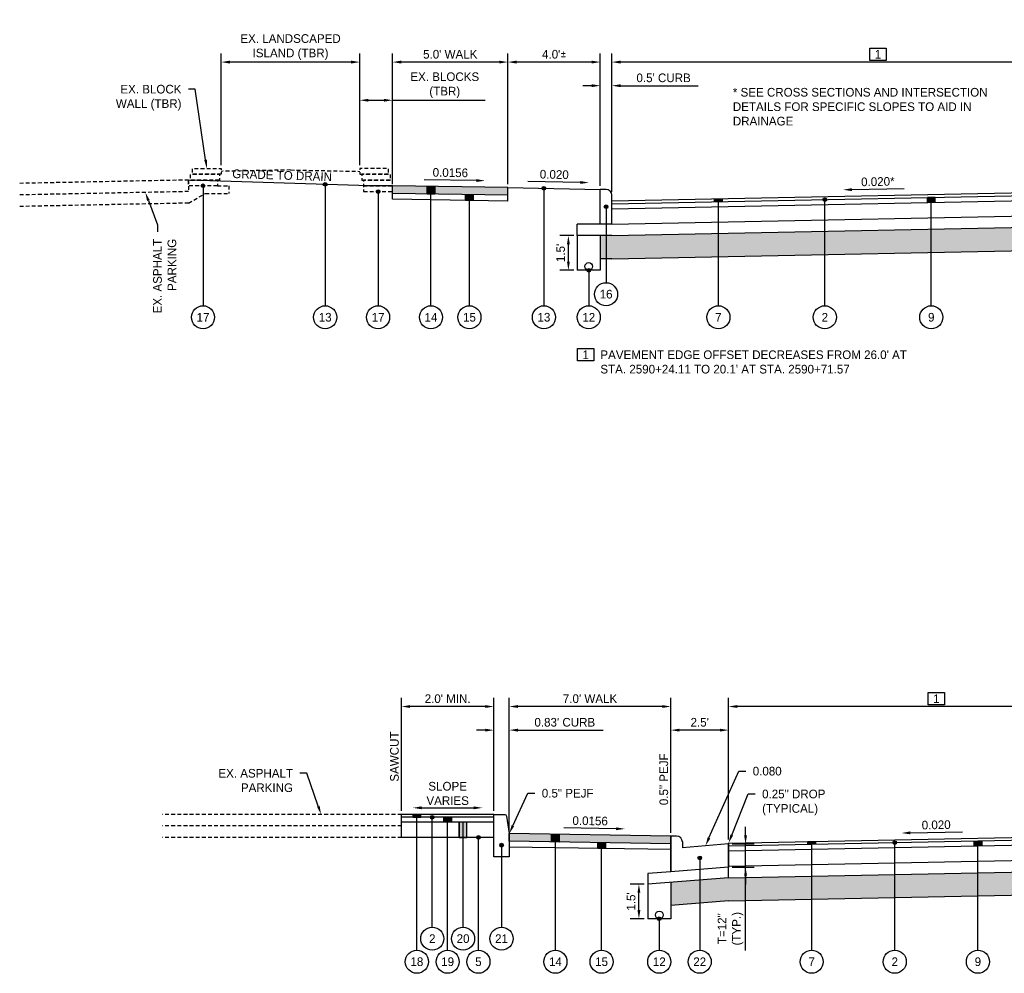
# Model space of a CAD drawing. Header units: feet. Extents: x 904 to 1979, y -2403 to -1843.
# Tile 28 of 34: x 1834 to 1876, y -1950 to -1908. Entities that reach past the tile are written whole.
import ezdxf
from ezdxf import colors
from ezdxf.entities.mleader import LeaderData, LeaderLine
from ezdxf.math import Vec2, Vec3

# ---------------------------------------------------------------- set-up
doc = ezdxf.new("R2010")
doc.units = ezdxf.units.FT
doc.header["$MEASUREMENT"] = 0
doc.linetypes.add('OhDOT_USTN3', pattern=[0.22, 0.165, -0.055])
for name, color, linetype in [('PV_X_EOP', 27, 'OhDOT_USTN3'), ('RD_P_Text', 1, 'Continuous'), ('SC_Shading1', 247, 'Continuous'), ('SC_Shading2', 255, 'Continuous')]:
    doc.layers.add(name, color=color, linetype=linetype)
doc.styles.add('Slanted-Normal', font='font31.shx', dxfattribs={"height": 0.1})
doc.styles.get("Standard").update_dxf_attribs({"font": 'font31.shx'})
doc.dimstyles.new('COEC', dxfattribs={"dimscale": 13.9, "dimtxt": 0.18, "dimasz": 0.18, "dimexe": 0.18, "dimexo": 0.0625, "dimgap": 0.09, "dimtad": 1, "dimzin": 0, "dimdsep": 46, "dimtxsty": 'Standard', "dimcen": 0.09, "dimclrd": 256, "dimclre": 256, "dimclrt": 256, "dimaunit": 1, "dimadec": 4, "dimazin": 0, "dimtfac": 1, "dimtofl": 0, "dimtmove": 0, "dimatfit": 3, "dimfxl": 1, "dimtolj": 1, "dimtzin": 0, "dimlwd": -1, "dimlwe": -1, "dimarcsym": 0})

# ---------------------------------------------------------------- blocks, each defined once
blk = doc.blocks.new('*D1114')
at = {"layer": 'Defpoints', "color": 0, "transparency": 16777216}
for p in [(1882.37, -1909.615), (1859.315, -1910.061), (1859.315, -1915.827)]:
    blk.add_point(p, dxfattribs=at)
at = {"layer": 'RD_P_Text', "transparency": 16777216}
for p, q in [((1859.315, -1915.677), (1859.315, -1909.686)), ((1881.995, -1910.061), (1859.69, -1910.061)), ((1882.37, -1909.765), (1882.37, -1910.436))]:
    blk.add_line(p, q, dxfattribs=at)
for points in [[(1859.69, -1909.999), (1859.69, -1910.124), (1859.315, -1910.061)], [(1881.995, -1909.999), (1881.995, -1910.124), (1882.37, -1910.061)]]:
    blk.add_solid(points, dxfattribs=at)
at = {"layer": 'RD_P_Text', "transparency": 16777216, "insert": (1870.842, -1909.724), "char_height": 0.375, "attachment_point": 5}
blk.add_mtext('\\A1;1', dxfattribs=at)
blk = doc.blocks.new('*D1116')
at = {"layer": 'Defpoints', "color": 0, "transparency": 16777216}
for p in [(1858.815, -1911.084), (1858.815, -1915.577), (1859.315, -1915.827)]:
    blk.add_point(p, dxfattribs=at)
at = {"layer": 'RD_P_Text', "transparency": 16777216}
for p, q in [((1858.815, -1915.427), (1858.815, -1910.709)), ((1859.315, -1915.677), (1859.315, -1910.709)), ((1858.44, -1911.084), (1858.065, -1911.084)), ((1859.69, -1911.084), (1863.049, -1911.084))]:
    blk.add_line(p, q, dxfattribs=at)
for points in [[(1858.44, -1911.021), (1858.44, -1911.146), (1858.815, -1911.084)], [(1859.69, -1911.021), (1859.69, -1911.146), (1859.315, -1911.084)]]:
    blk.add_solid(points, dxfattribs=at)
at = {"layer": 'RD_P_Text', "transparency": 16777216, "insert": (1861.557, -1910.746), "char_height": 0.375, "attachment_point": 5}
blk.add_mtext("\\A1;0.5' CURB", dxfattribs=at)
blk = doc.blocks.new('*D1121')
at = {"layer": 'Defpoints', "color": 0, "transparency": 16777216}
for p in [(1854.815, -1910.061), (1854.815, -1915.497), (1858.815, -1915.577)]:
    blk.add_point(p, dxfattribs=at)
at = {"layer": 'RD_P_Text', "transparency": 16777216}
for p, q in [((1854.815, -1915.347), (1854.815, -1909.686)), ((1858.815, -1915.427), (1858.815, -1909.686)), ((1858.44, -1910.061), (1855.19, -1910.061))]:
    blk.add_line(p, q, dxfattribs=at)
for points in [[(1855.19, -1909.999), (1855.19, -1910.124), (1854.815, -1910.061)], [(1858.44, -1909.999), (1858.44, -1910.124), (1858.815, -1910.061)]]:
    blk.add_solid(points, dxfattribs=at)
at = {"layer": 'RD_P_Text', "transparency": 16777216, "insert": (1856.815, -1909.724), "char_height": 0.375, "attachment_point": 5}
blk.add_mtext("\\A1;4.0'{\\fISOCPEUR|b0|i0|c0|p34;%%P}", dxfattribs=at)
blk = doc.blocks.new('*D1122')
at = {"layer": 'Defpoints', "color": 0, "transparency": 16777216}
for p in [(1849.815, -1910.061), (1849.815, -1915.419), (1854.815, -1915.497)]:
    blk.add_point(p, dxfattribs=at)
at = {"layer": 'RD_P_Text', "transparency": 16777216}
for p, q in [((1849.815, -1915.269), (1849.815, -1909.686)), ((1854.815, -1915.347), (1854.815, -1909.686)), ((1854.44, -1910.061), (1850.19, -1910.061))]:
    blk.add_line(p, q, dxfattribs=at)
for points in [[(1850.19, -1909.999), (1850.19, -1910.124), (1849.815, -1910.061)], [(1854.44, -1909.999), (1854.44, -1910.124), (1854.815, -1910.061)]]:
    blk.add_solid(points, dxfattribs=at)
at = {"layer": 'RD_P_Text', "transparency": 16777216, "insert": (1852.315, -1909.724), "char_height": 0.375, "attachment_point": 5}
blk.add_mtext("\\A1;5.0' WALK", dxfattribs=at)
blk = doc.blocks.new('*D1123')
at = {"layer": 'Defpoints', "color": 0, "transparency": 16777216}
for p in [(1848.398, -1911.714), (1848.398, -1914.669), (1849.815, -1915.169)]:
    blk.add_point(p, dxfattribs=at)
at = {"layer": 'RD_P_Text', "transparency": 16777216}
for p, q in [((1848.398, -1914.519), (1848.398, -1911.339)), ((1849.815, -1915.019), (1849.815, -1911.339)), ((1848.773, -1911.714), (1849.44, -1911.714)), ((1849.815, -1911.714), (1853.832, -1911.714))]:
    blk.add_line(p, q, dxfattribs=at)
for points in [[(1848.773, -1911.652), (1848.773, -1911.777), (1848.398, -1911.714)], [(1849.44, -1911.652), (1849.44, -1911.777), (1849.815, -1911.714)]]:
    blk.add_solid(points, dxfattribs=at)
at = {"layer": 'RD_P_Text', "transparency": 16777216, "insert": (1852.078, -1911.064), "char_height": 0.375, "attachment_point": 5}
blk.add_mtext('\\A1;EX. BLOCKS\\P(TBR)', dxfattribs=at)
blk = doc.blocks.new('*D1124')
at = {"layer": 'Defpoints', "color": 0, "transparency": 16777216}
for p in [(1842.398, -1910.061), (1842.398, -1914.669), (1848.398, -1914.669)]:
    blk.add_point(p, dxfattribs=at)
at = {"layer": 'RD_P_Text', "transparency": 16777216}
for p, q in [((1842.398, -1914.519), (1842.398, -1909.686)), ((1848.398, -1914.519), (1848.398, -1909.686)), ((1848.023, -1910.061), (1842.773, -1910.061))]:
    blk.add_line(p, q, dxfattribs=at)
for points in [[(1842.773, -1909.999), (1842.773, -1910.124), (1842.398, -1910.061)], [(1848.023, -1909.999), (1848.023, -1910.124), (1848.398, -1910.061)]]:
    blk.add_solid(points, dxfattribs=at)
at = {"layer": 'RD_P_Text', "transparency": 16777216, "insert": (1845.398, -1909.411), "char_height": 0.375, "attachment_point": 5}
blk.add_mtext('\\A1;EX. LANDSCAPED\\PISLAND (TBR)', dxfattribs=at)
blk = doc.blocks.new('*D1125')
at = {"layer": 'Defpoints', "color": 0, "transparency": 16777216}
for p in [(1882.37, -1937.525), (1864.37, -1937.971), (1864.37, -1943.885)]:
    blk.add_point(p, dxfattribs=at)
at = {"layer": 'RD_P_Text', "transparency": 16777216}
for p, q in [((1864.37, -1943.735), (1864.37, -1937.596)), ((1882.37, -1937.675), (1882.37, -1938.346)), ((1881.995, -1937.971), (1864.745, -1937.971))]:
    blk.add_line(p, q, dxfattribs=at)
for points in [[(1864.745, -1937.908), (1864.745, -1938.033), (1864.37, -1937.971)], [(1881.995, -1937.908), (1881.995, -1938.033), (1882.37, -1937.971)]]:
    blk.add_solid(points, dxfattribs=at)
at = {"layer": 'RD_P_Text', "transparency": 16777216, "insert": (1873.37, -1937.633), "char_height": 0.375, "attachment_point": 5}
blk.add_mtext('\\A1;1', dxfattribs=at)
blk = doc.blocks.new('*D1128')
at = {"layer": 'Defpoints', "color": 0, "transparency": 16777216}
for p in [(1861.87, -1938.993), (1861.87, -1943.585), (1864.37, -1943.885)]:
    blk.add_point(p, dxfattribs=at)
at = {"layer": 'RD_P_Text', "transparency": 16777216}
for p, q in [((1861.87, -1943.435), (1861.87, -1938.618)), ((1864.37, -1943.735), (1864.37, -1938.618)), ((1863.995, -1938.993), (1862.245, -1938.993))]:
    blk.add_line(p, q, dxfattribs=at)
for points in [[(1862.245, -1938.931), (1862.245, -1939.056), (1861.87, -1938.993)], [(1863.995, -1938.931), (1863.995, -1939.056), (1864.37, -1938.993)]]:
    blk.add_solid(points, dxfattribs=at)
at = {"layer": 'RD_P_Text', "transparency": 16777216, "insert": (1863.12, -1938.656), "char_height": 0.375, "attachment_point": 5}
blk.add_mtext("\\A1;2.5'", dxfattribs=at)
blk = doc.blocks.new('*D1130')
at = {"layer": 'Defpoints', "color": 0, "transparency": 16777216}
for p in [(1854.87, -1937.971), (1854.87, -1943.476), (1861.87, -1943.585)]:
    blk.add_point(p, dxfattribs=at)
at = {"layer": 'RD_P_Text', "transparency": 16777216}
for p, q in [((1854.87, -1943.326), (1854.87, -1937.596)), ((1861.87, -1943.435), (1861.87, -1937.596)), ((1861.495, -1937.971), (1855.245, -1937.971))]:
    blk.add_line(p, q, dxfattribs=at)
for points in [[(1855.245, -1937.908), (1855.245, -1938.033), (1854.87, -1937.971)], [(1861.495, -1937.908), (1861.495, -1938.033), (1861.87, -1937.971)]]:
    blk.add_solid(points, dxfattribs=at)
at = {"layer": 'RD_P_Text', "transparency": 16777216, "insert": (1858.37, -1937.633), "char_height": 0.375, "attachment_point": 5}
blk.add_mtext("\\A1;7.0' WALK", dxfattribs=at)
blk = doc.blocks.new('*D1131')
at = {"layer": 'Defpoints', "color": 0, "transparency": 16777216}
for p in [(1850.203, -1937.971), (1850.203, -1942.643), (1854.203, -1942.643)]:
    blk.add_point(p, dxfattribs=at)
at = {"layer": 'RD_P_Text', "transparency": 16777216}
for p, q in [((1850.203, -1942.493), (1850.203, -1937.596)), ((1854.203, -1942.493), (1854.203, -1937.596)), ((1853.828, -1937.971), (1850.578, -1937.971))]:
    blk.add_line(p, q, dxfattribs=at)
for points in [[(1850.578, -1937.908), (1850.578, -1938.033), (1850.203, -1937.971)], [(1853.828, -1937.908), (1853.828, -1938.033), (1854.203, -1937.971)]]:
    blk.add_solid(points, dxfattribs=at)
at = {"layer": 'RD_P_Text', "transparency": 16777216, "insert": (1852.203, -1937.633), "char_height": 0.375, "attachment_point": 5}
blk.add_mtext("\\A1;2.0' MIN.", dxfattribs=at)
blk = doc.blocks.new('*D1132')
at = {"layer": 'Defpoints', "color": 0, "transparency": 16777216}
for p in [(1854.203, -1938.993), (1854.203, -1942.643), (1854.87, -1943.476)]:
    blk.add_point(p, dxfattribs=at)
at = {"layer": 'RD_P_Text', "transparency": 16777216}
for p, q in [((1854.203, -1942.493), (1854.203, -1938.618)), ((1854.87, -1943.326), (1854.87, -1938.618)), ((1853.828, -1938.993), (1853.453, -1938.993)), ((1855.245, -1938.993), (1858.935, -1938.993))]:
    blk.add_line(p, q, dxfattribs=at)
for points in [[(1853.828, -1938.931), (1853.828, -1939.056), (1854.203, -1938.993)], [(1855.245, -1938.931), (1855.245, -1939.056), (1854.87, -1938.993)]]:
    blk.add_solid(points, dxfattribs=at)
at = {"layer": 'RD_P_Text', "transparency": 16777216, "insert": (1857.277, -1938.656), "char_height": 0.375, "attachment_point": 5}
blk.add_mtext("\\A1;0.83' CURB", dxfattribs=at)
blk = doc.blocks.new('*D1133')
at = {"layer": 'Defpoints', "color": 0, "transparency": 16777216}
for p in [(1857.433, -1917.577), (1857.815, -1917.577), (1857.815, -1919.077)]:
    blk.add_point(p, dxfattribs=at)
at = {"layer": 'RD_P_Text', "transparency": 16777216}
for p, q in [((1857.665, -1917.577), (1857.058, -1917.577)), ((1857.433, -1918.702), (1857.433, -1917.952)), ((1857.665, -1919.077), (1857.058, -1919.077))]:
    blk.add_line(p, q, dxfattribs=at)
for points in [[(1857.371, -1917.952), (1857.496, -1917.952), (1857.433, -1917.577)], [(1857.371, -1918.702), (1857.496, -1918.702), (1857.433, -1919.077)]]:
    blk.add_solid(points, dxfattribs=at)
at = {"layer": 'RD_P_Text', "transparency": 16777216, "insert": (1857.096, -1918.327), "char_height": 0.375, "attachment_point": 5, "rotation": 90}
blk.add_mtext("\\A1;1.5'", dxfattribs=at)
blk = doc.blocks.new('*D1135')
at = {"layer": 'Defpoints', "color": 0, "transparency": 16777216}
for p in [(1860.488, -1945.665), (1860.87, -1945.665), (1860.87, -1947.165)]:
    blk.add_point(p, dxfattribs=at)
at = {"layer": 'RD_P_Text', "transparency": 16777216}
for p, q in [((1860.72, -1945.665), (1860.113, -1945.665)), ((1860.488, -1946.79), (1860.488, -1946.04)), ((1860.72, -1947.165), (1860.113, -1947.165))]:
    blk.add_line(p, q, dxfattribs=at)
for points in [[(1860.426, -1946.04), (1860.551, -1946.04), (1860.488, -1945.665)], [(1860.426, -1946.79), (1860.551, -1946.79), (1860.488, -1947.165)]]:
    blk.add_solid(points, dxfattribs=at)
at = {"layer": 'RD_P_Text', "transparency": 16777216, "insert": (1860.151, -1946.415), "char_height": 0.375, "attachment_point": 5, "rotation": 90}
blk.add_mtext("\\A1;1.5'", dxfattribs=at)
blk = doc.blocks.new('*D1136')
at = {"layer": 'Defpoints', "color": 0, "transparency": 16777216}
for p in [(1864.37, -1943.925), (1865.106, -1943.925), (1864.37, -1944.925)]:
    blk.add_point(p, dxfattribs=at)
at = {"layer": 'RD_P_Text', "transparency": 16777216}
for p, q in [((1865.106, -1943.55), (1865.106, -1943.175)), ((1864.52, -1943.925), (1865.481, -1943.925)), ((1865.106, -1944.925), (1865.106, -1943.925)), ((1864.52, -1944.925), (1865.481, -1944.925)), ((1865.106, -1948.536), (1865.106, -1944.925)), ((1865.106, -1945.3), (1865.106, -1945.675))]:
    blk.add_line(p, q, dxfattribs=at)
for points in [[(1865.044, -1943.55), (1865.169, -1943.55), (1865.106, -1943.925)], [(1865.044, -1945.3), (1865.169, -1945.3), (1865.106, -1944.925)]]:
    blk.add_solid(points, dxfattribs=at)
at = {"layer": 'RD_P_Text', "transparency": 16777216, "insert": (1864.456, -1947.594), "char_height": 0.375, "attachment_point": 5, "rotation": 90}
blk.add_mtext('\\A1;T=12"\\P(TYP.)', dxfattribs=at)

msp = doc.modelspace()

# ---------------------------------------------------------------- hatches: boundary and pattern name
at = {"layer": 'RD_P_Text'}
h = msp.add_hatch(color=256, dxfattribs=at)
h.dxf.hatch_style = 1
edge = h.paths.add_edge_path()
edge.add_arc((1846.898, -1915.357), 0.08, 0, 360)
h = msp.add_hatch(color=256, dxfattribs=at)
h.dxf.hatch_style = 1
edge = h.paths.add_edge_path()
edge.add_arc((1841.607, -1915.419), 0.08, 0, 360)
h = msp.add_hatch(color=256, dxfattribs=at)
h.dxf.hatch_style = 1
edge = h.paths.add_edge_path()
edge.add_arc((1849.19, -1915.669), 0.08, 0, 360)
h = msp.add_hatch(color=256, dxfattribs=at)
h.dxf.hatch_style = 1
h.paths.add_polyline_path([(1851.315, -1915.442), (1851.647, -1915.447), (1851.647, -1915.78), (1851.315, -1915.775)])
h = msp.add_hatch(color=256, dxfattribs=at)
h.dxf.hatch_style = 1
edge = h.paths.add_edge_path()
edge.add_arc((1856.373, -1915.528), 0.08, 0, 360)
h = msp.add_hatch(color=256, dxfattribs=at)
h.dxf.hatch_style = 1
h.paths.add_polyline_path([(1852.981, -1915.801), (1853.313, -1915.806), (1853.313, -1916.056), (1852.981, -1916.051)])
h = msp.add_hatch(color=256, dxfattribs=at)
h.dxf.hatch_style = 1
h.paths.add_polyline_path([(1863.763, -1915.988), (1864.096, -1915.981), (1864.096, -1916.106), (1863.763, -1916.113)])
h = msp.add_hatch(color=256, dxfattribs=at)
h.dxf.hatch_style = 1
edge = h.paths.add_edge_path()
edge.add_arc((1868.54, -1916.017), 0.08, 0, 360)
h = msp.add_hatch(color=256, dxfattribs=at)
h.dxf.hatch_style = 1
h.paths.add_polyline_path([(1873.316, -1915.922), (1872.983, -1915.928), (1872.983, -1916.137), (1873.316, -1916.13)])
h = msp.add_hatch(color=256, dxfattribs=at)
h.dxf.hatch_style = 1
edge = h.paths.add_edge_path()
edge.add_arc((1859.065, -1916.327), 0.08, 0, 360)
h = msp.add_hatch(color=256, dxfattribs=at)
h.dxf.hatch_style = 1
edge = h.paths.add_edge_path()
edge.add_arc((1858.315, -1919.077), 0.08, 0, 360)
h = msp.add_hatch(color=256, dxfattribs=at)
h.dxf.hatch_style = 1
h.paths.add_polyline_path([(1851.036, -1942.768), (1851.036, -1942.643), (1850.704, -1942.643), (1850.704, -1942.768)])
h = msp.add_hatch(color=256, dxfattribs=at)
h.dxf.hatch_style = 1
edge = h.paths.add_edge_path()
edge.add_arc((1851.536, -1942.768), 0.08, 0, 360)
h = msp.add_hatch(color=256, dxfattribs=at)
h.dxf.hatch_style = 1
h.paths.add_polyline_path([(1852.037, -1942.768), (1852.369, -1942.768), (1852.369, -1942.976), (1852.037, -1942.976)])
h = msp.add_hatch(color=256, dxfattribs=at)
h.dxf.hatch_style = 1
h.paths.add_polyline_path([(1853.036, -1942.976), (1852.704, -1942.976), (1852.704, -1943.643), (1853.036, -1943.643)])
h = msp.add_hatch(color=256, dxfattribs=at)
h.dxf.hatch_style = 1
edge = h.paths.add_edge_path()
edge.add_arc((1853.536, -1943.643), 0.08, 0, 360)
h = msp.add_hatch(color=256, dxfattribs=at)
h.dxf.hatch_style = 1
h.paths.add_polyline_path([(1857.036, -1943.51), (1857.036, -1943.843), (1856.704, -1943.838), (1856.704, -1943.505)])
h = msp.add_hatch(color=256, dxfattribs=at)
h.dxf.hatch_style = 1
h.paths.add_polyline_path([(1858.704, -1943.869), (1859.036, -1943.874), (1859.036, -1944.124), (1858.704, -1944.119)])
h = msp.add_hatch(color=256, dxfattribs=at)
h.dxf.hatch_style = 1
h.paths.add_polyline_path([(1867.803, -1943.817), (1868.136, -1943.81), (1868.136, -1943.935), (1867.803, -1943.942)])
h = msp.add_hatch(color=256, dxfattribs=at)
h.dxf.hatch_style = 1
edge = h.paths.add_edge_path()
edge.add_arc((1871.57, -1943.866), 0.08, 0, 360)
h = msp.add_hatch(color=256, dxfattribs=at)
h.dxf.hatch_style = 1
h.paths.add_polyline_path([(1875.336, -1943.791), (1875.336, -1943.999), (1875.003, -1944.006), (1875.003, -1943.798)])
h = msp.add_hatch(color=256, dxfattribs=at)
h.dxf.hatch_style = 1
edge = h.paths.add_edge_path()
edge.add_arc((1854.537, -1943.976), 0.08, 0, 360)
h = msp.add_hatch(color=256, dxfattribs=at)
h.dxf.hatch_style = 1
edge = h.paths.add_edge_path()
edge.add_arc((1863.12, -1944.525), 0.08, 0, 360)
h = msp.add_hatch(color=256, dxfattribs=at)
h.dxf.hatch_style = 1
edge = h.paths.add_edge_path()
edge.add_arc((1861.37, -1947.165), 0.08, 0, 360)
at = {"layer": 'SC_Shading1'}
h = msp.add_hatch(dxfattribs=at)
h.set_pattern_fill('WICKER', color=256, scale=1.5)
h.set_pattern_definition([(0, (-39.2884, 114.3912), (0, 1.5), [0.439335, -0.257355, 0.621315, -0.18198]), (0, (-39.2884, 114.2092), (0, 1.5), [0.621315, -0.257355, 0.439335, -0.18198]), (0, (-38.8491, 115.2698), (0, 1.5), [0.621315, -0.257355, 0.439335, -0.18198]), (0, (-38.8491, 115.4518), (0, 1.5), [0.439335, -0.257355, 0.621315, -0.18198]), (90, (-39.031, 114.3912), (-1.5, 9e-17), [0.439335, -0.257355, 0.621315, -0.18198]), (90, (-38.8491, 114.3912), (-1.5, 9e-17), [0.621315, -0.257355, 0.439335, -0.18198]), (90, (-37.9704, 114.6485), (-1.5, 9e-17), [0.621315, -0.18198, 0.439335, -0.257355]), (90, (-37.7884, 114.8305), (-1.5, 9e-17), [0.439335, -0.18198, 0.621315, -0.257355]), (135, (-38.5384, 114.0805), (-1.4999962, -1.4999962), [0.439335, -0.257355, 0.36396, -0.257355, 0.621315, -0.18198]), (135, (-38.4097, 114.2092), (-1.4999962, -1.4999962), [0.621315, -0.257355, 0.36396, -0.257355, 0.439335, -0.18198]), (135, (-37.531, 114.5731), (-1.4999962, -1.4999962), [0.36396, -0.257355, 0.621315, -0.18198, 0.439335, -0.257355]), (135, (-37.531, 114.8305), (-1.4999962, -1.4999962), [0.36396, -0.257355, 0.439335, -0.18198, 0.621315, -0.257355]), (45, (-38.4097, 113.9518), (-1.4999962, 1.4999962), [0.36396, -0.257355, 0.439335, -0.18198, 0.621315, -0.257355]), (45, (-38.667, 113.9518), (-1.4999962, 1.4999962), [0.36396, -0.257355, 0.621315, -0.18198, 0.439335, -0.257355]), (45, (-39.4704, 114.3912), (-1.4999962, 1.4999962), [0.439335, -0.18198, 0.621315, -0.257355, 0.36396, -0.257355]), (45, (-39.7278, 114.3912), (-1.4999962, 1.4999962), [0.621315, -0.18198, 0.439335, -0.257355, 0.36396, -0.257355])])
h.paths.add_polyline_path([(1858.815, -1918.576), (1859.315, -1918.576), (1882.37, -1918.115), (1914.37, -1918.755), (1914.87, -1918.755), (1914.87, -1917.755), (1914.37, -1917.755), (1882.37, -1917.115), (1859.315, -1917.576), (1858.815, -1917.576)])
h = msp.add_hatch(dxfattribs=at)
h.set_pattern_fill('WICKER', color=256, scale=1.5)
h.set_pattern_definition([(0, (-39.2884, 86.5667), (0, 1.5), [0.439335, -0.257355, 0.621315, -0.18198]), (0, (-39.2884, 86.3847), (0, 1.5), [0.621315, -0.257355, 0.439335, -0.18198]), (0, (-38.8491, 87.4454), (0, 1.5), [0.621315, -0.257355, 0.439335, -0.18198]), (0, (-38.8491, 87.6274), (0, 1.5), [0.439335, -0.257355, 0.621315, -0.18198]), (90, (-39.031, 86.5667), (-1.5, 9e-17), [0.439335, -0.257355, 0.621315, -0.18198]), (90, (-38.8491, 86.5667), (-1.5, 9e-17), [0.621315, -0.257355, 0.439335, -0.18198]), (90, (-37.9704, 86.824), (-1.5, 9e-17), [0.621315, -0.18198, 0.439335, -0.257355]), (90, (-37.7884, 87.006), (-1.5, 9e-17), [0.439335, -0.18198, 0.621315, -0.257355]), (135, (-38.5384, 86.256), (-1.4999962, -1.4999962), [0.439335, -0.257355, 0.36396, -0.257355, 0.621315, -0.18198]), (135, (-38.4097, 86.3847), (-1.4999962, -1.4999962), [0.621315, -0.257355, 0.36396, -0.257355, 0.439335, -0.18198]), (135, (-37.531, 86.7487), (-1.4999962, -1.4999962), [0.36396, -0.257355, 0.621315, -0.18198, 0.439335, -0.257355]), (135, (-37.531, 87.006), (-1.4999962, -1.4999962), [0.36396, -0.257355, 0.439335, -0.18198, 0.621315, -0.257355]), (45, (-38.4097, 86.1274), (-1.4999962, 1.4999962), [0.36396, -0.257355, 0.439335, -0.18198, 0.621315, -0.257355]), (45, (-38.667, 86.1274), (-1.4999962, 1.4999962), [0.36396, -0.257355, 0.621315, -0.18198, 0.439335, -0.257355]), (45, (-39.4704, 86.5667), (-1.4999962, 1.4999962), [0.439335, -0.18198, 0.621315, -0.257355, 0.36396, -0.257355]), (45, (-39.7278, 86.5667), (-1.4999962, 1.4999962), [0.621315, -0.18198, 0.439335, -0.257355, 0.36396, -0.257355])])
h.paths.add_polyline_path([(1861.87, -1946.585), (1864.37, -1946.385), (1882.37, -1946.025), (1914.37, -1946.665), (1914.87, -1946.665), (1914.87, -1945.665), (1914.37, -1945.665), (1882.37, -1945.025), (1864.37, -1945.385), (1861.87, -1945.585)])
at = {"layer": 'SC_Shading2'}
h = msp.add_hatch(color=256, dxfattribs=at)
h.dxf.hatch_style = 1
h.paths.add_polyline_path([(1854.815, -1915.83), (1849.815, -1915.752), (1849.815, -1915.419), (1854.815, -1915.497)])
h = msp.add_hatch(color=256, dxfattribs=at)
h.dxf.hatch_style = 1
h.paths.add_polyline_path([(1861.87, -1943.918), (1854.87, -1943.809), (1854.87, -1943.476), (1861.87, -1943.585)])

# ---------------------------------------------------------------- linework, layer by layer
at = {"layer": 'PV_X_EOP', "flags": 128}
for points in [[(1842.398, -1914.919), (1841.148, -1914.919), (1841.148, -1914.669), (1842.398, -1914.669)], [(1848.398, -1914.919), (1849.648, -1914.919), (1849.648, -1914.669), (1848.398, -1914.669)], [(1842.232, -1915.419), (1840.982, -1915.419), (1840.982, -1915.169), (1842.232, -1915.169)], [(1842.315, -1915.169), (1841.065, -1915.169), (1841.065, -1914.919), (1842.315, -1914.919)], [(1848.482, -1915.169), (1849.732, -1915.169), (1849.732, -1914.919), (1848.482, -1914.919)], [(1848.565, -1915.419), (1849.815, -1915.419), (1849.815, -1915.169), (1848.565, -1915.169)], [(1848.565, -1915.669), (1849.815, -1915.669), (1849.815, -1915.419), (1848.565, -1915.419)]]:
    msp.add_lwpolyline(points, close=True, dxfattribs=at)
for points in [[(1845.398, -1914.734), (1842.398, -1914.794)], [(1845.398, -1914.734), (1848.398, -1914.794)], [(1840.982, -1915.169), (1833.666, -1915.315)], [(1840.982, -1915.169), (1840.982, -1915.669)], [(1840.982, -1915.669), (1833.666, -1915.815)], [(1842.232, -1915.419), (1842.732, -1915.419)], [(1842.732, -1915.419), (1842.732, -1915.749)], [(1840.982, -1916.169), (1841.709, -1915.749)], [(1841.709, -1915.749), (1842.732, -1915.749)], [(1840.982, -1916.169), (1833.666, -1916.315)], [(1850.203, -1942.643), (1839.855, -1942.643)], [(1850.203, -1943.143), (1839.855, -1943.143)], [(1850.203, -1943.643), (1839.855, -1943.643)]]:
    msp.add_lwpolyline(points, dxfattribs=at)
at = {"layer": 'RD_P_Text'}
for points in [[(1870.492, -1909.457), (1871.193, -1909.457), (1871.193, -1909.99), (1870.492, -1909.99)], [(1857.833, -1922.472), (1858.534, -1922.472), (1858.534, -1923.006), (1857.833, -1923.006)], [(1873.02, -1937.367), (1873.72, -1937.367), (1873.72, -1937.9), (1873.02, -1937.9)]]:
    msp.add_lwpolyline(points, close=True, dxfattribs=at)
at = {"layer": 'RD_P_Text', "flags": 128}
for points in [[(1848.815, -1915.419), (1840.982, -1915.169)], [(1841.607, -1915.419), (1841.607, -1920.615)], [(1846.898, -1915.357), (1846.898, -1920.615)], [(1849.815, -1915.419), (1848.815, -1915.419)], [(1849.19, -1915.669), (1849.19, -1920.615)], [(1854.815, -1915.497), (1849.815, -1915.419)], [(1851.315, -1915.442), (1851.647, -1915.447), (1851.647, -1915.78), (1851.315, -1915.775), (1851.315, -1915.442)], [(1854.815, -1915.497), (1858.815, -1915.577)], [(1856.373, -1915.528), (1856.373, -1920.615)], [(1859.065, -1915.577), (1858.815, -1915.577)], [(1859.315, -1916.077), (1882.37, -1915.615)], [(1854.815, -1915.83), (1849.815, -1915.752)], [(1854.815, -1916.08), (1849.815, -1916.002)], [(1852.981, -1915.801), (1853.313, -1915.806), (1853.313, -1916.056), (1852.981, -1916.051), (1852.981, -1915.801)], [(1859.315, -1916.202), (1882.37, -1915.74)], [(1859.315, -1916.41), (1882.37, -1915.949)], [(1863.763, -1915.988), (1864.096, -1915.981), (1864.096, -1916.106), (1863.763, -1916.113), (1863.763, -1915.988)], [(1873.316, -1915.922), (1872.983, -1915.928), (1872.983, -1916.137), (1873.316, -1916.13), (1873.316, -1915.922)], [(1859.065, -1916.327), (1859.065, -1919.615)], [(1859.315, -1917.076), (1882.37, -1916.615)], [(1858.815, -1917.077), (1857.815, -1917.077)], [(1857.815, -1917.577), (1857.815, -1917.077)], [(1859.315, -1917.077), (1858.815, -1917.077)], [(1859.315, -1917.576), (1882.37, -1917.115)], [(1859.315, -1917.576), (1857.815, -1917.577)], [(1857.815, -1917.577), (1857.815, -1919.077)], [(1858.815, -1917.577), (1858.815, -1919.077)], [(1859.315, -1918.576), (1882.37, -1918.115)], [(1859.315, -1918.576), (1858.815, -1918.576)], [(1858.815, -1919.077), (1857.815, -1919.077)], [(1858.315, -1919.077), (1858.315, -1920.615)], [(1850.203, -1943.643), (1850.203, -1942.643)], [(1854.203, -1942.643), (1850.203, -1942.643)], [(1854.203, -1942.768), (1850.203, -1942.768)], [(1854.203, -1942.976), (1850.203, -1942.976)], [(1850.704, -1942.768), (1850.704, -1942.643)], [(1851.036, -1942.768), (1851.036, -1942.643), (1850.704, -1942.643), (1850.704, -1942.768), (1851.036, -1942.768)], [(1850.87, -1948.525), (1850.87, -1942.643)], [(1851.036, -1942.768), (1851.036, -1942.643)], [(1851.536, -1947.525), (1851.536, -1942.768)], [(1852.037, -1942.976), (1852.037, -1942.768)], [(1852.037, -1942.768), (1852.369, -1942.768), (1852.369, -1942.976), (1852.037, -1942.976), (1852.037, -1942.768)], [(1852.203, -1948.525), (1852.203, -1942.768)], [(1852.369, -1942.976), (1852.369, -1942.768)], [(1852.704, -1943.643), (1852.704, -1942.976)], [(1853.036, -1942.976), (1852.704, -1942.976), (1852.704, -1943.643), (1853.036, -1943.643), (1853.036, -1942.976)], [(1852.87, -1947.525), (1852.87, -1942.976)], [(1853.036, -1943.643), (1853.036, -1942.976)], [(1854.203, -1943.643), (1850.203, -1943.643)], [(1853.536, -1948.525), (1853.536, -1943.643)], [(1861.87, -1943.585), (1854.87, -1943.476)], [(1854.87, -1943.809), (1854.87, -1943.476)], [(1861.87, -1943.918), (1854.87, -1943.809)], [(1854.87, -1943.809), (1854.87, -1944.059)], [(1856.704, -1943.838), (1856.704, -1943.505)], [(1857.036, -1943.51), (1857.036, -1943.843), (1856.704, -1943.838), (1856.704, -1943.505), (1857.036, -1943.51)], [(1856.87, -1948.525), (1856.87, -1943.507)], [(1857.036, -1943.843), (1857.036, -1943.51)], [(1858.704, -1944.119), (1858.704, -1943.869)], [(1858.704, -1943.869), (1859.036, -1943.874), (1859.036, -1944.124), (1858.704, -1944.119), (1858.704, -1943.869)], [(1861.87, -1943.585), (1861.87, -1945.125)], [(1862.12, -1943.585), (1861.87, -1943.585)], [(1861.87, -1945.125), (1861.87, -1943.585)], [(1862.37, -1943.835), (1862.37, -1944.085)], [(1864.37, -1943.885), (1882.37, -1943.525)], [(1864.37, -1944.01), (1882.37, -1943.65)], [(1864.37, -1944.219), (1882.37, -1943.859)], [(1867.803, -1943.817), (1868.136, -1943.81), (1868.136, -1943.935), (1867.803, -1943.942), (1867.803, -1943.817)], [(1875.336, -1943.791), (1875.336, -1943.999), (1875.003, -1944.006), (1875.003, -1943.798), (1875.336, -1943.791)], [(1854.537, -1943.976), (1854.537, -1947.525)], [(1861.87, -1944.168), (1854.87, -1944.059)], [(1858.87, -1948.525), (1858.87, -1943.871)], [(1859.036, -1944.124), (1859.036, -1943.874)], [(1864.37, -1943.925), (1862.37, -1944.085)], [(1864.37, -1943.925), (1864.37, -1944.925)], [(1863.12, -1944.525), (1863.12, -1948.525)], [(1864.37, -1944.885), (1882.37, -1944.525)], [(1861.87, -1945.125), (1860.87, -1945.205)], [(1864.37, -1944.925), (1861.87, -1945.125)], [(1864.37, -1945.385), (1882.37, -1945.025)], [(1860.87, -1945.205), (1860.87, -1945.665)], [(1864.37, -1945.385), (1860.87, -1945.665)], [(1860.87, -1945.665), (1860.87, -1947.165)], [(1861.87, -1945.585), (1861.87, -1947.165)], [(1864.37, -1946.385), (1861.87, -1946.585)], [(1864.37, -1946.385), (1882.37, -1946.025)], [(1861.87, -1947.165), (1860.87, -1947.165)], [(1861.37, -1947.165), (1861.37, -1948.525)]]:
    msp.add_lwpolyline(points, dxfattribs=at)
at = {"layer": 'RD_P_Text', "linetype": 'ByBlock', "lineweight": -2}
for points in [[(1853.447, -1915.191), (1851.183, -1915.156)], [(1857.947, -1915.275), (1855.683, -1915.23)], [(1869.711, -1915.584), (1871.974, -1915.539)], [(1851.071, -1942.359), (1853.335, -1942.359)], [(1859.502, -1943.264), (1857.238, -1943.229)], [(1872.238, -1943.444), (1874.502, -1943.398)]]:
    msp.add_lwpolyline(points, dxfattribs=at)
at = {"layer": 'RD_P_Text', "ltscale": 0.5, "flags": 128}
for points in [[(1849.815, -1916.002), (1849.815, -1915.419)], [(1851.315, -1915.775), (1851.315, -1915.442)], [(1851.481, -1920.615), (1851.481, -1915.445)], [(1851.647, -1915.78), (1851.647, -1915.447)], [(1854.815, -1916.08), (1854.815, -1915.497)], [(1858.815, -1917.077), (1858.815, -1915.577)], [(1852.981, -1916.051), (1852.981, -1915.801)], [(1853.147, -1920.615), (1853.147, -1915.804)], [(1853.313, -1916.056), (1853.313, -1915.806)], [(1859.315, -1917.077), (1859.315, -1915.827)], [(1863.763, -1916.113), (1863.763, -1915.988)], [(1863.93, -1920.615), (1863.93, -1915.984)], [(1864.096, -1916.106), (1864.096, -1915.981)], [(1868.54, -1920.615), (1868.54, -1916.017)], [(1872.983, -1916.137), (1872.983, -1915.928)], [(1873.15, -1920.615), (1873.15, -1915.925)], [(1873.316, -1916.13), (1873.316, -1915.922)], [(1867.803, -1943.942), (1867.803, -1943.817)], [(1867.97, -1948.525), (1867.97, -1943.813)], [(1868.136, -1943.935), (1868.136, -1943.81)], [(1871.57, -1948.525), (1871.57, -1943.866)], [(1875.003, -1944.006), (1875.003, -1943.798)], [(1875.17, -1948.525), (1875.17, -1943.794)], [(1875.336, -1943.999), (1875.336, -1943.791)], [(1864.37, -1945.385), (1864.37, -1943.885)]]:
    msp.add_lwpolyline(points, dxfattribs=at)
at = {"layer": 'RD_P_Text', "flags": 128}
msp.add_lwpolyline([(1854.203, -1942.643), (1854.673, -1942.643, -0.371266), (1854.756, -1942.714), (1854.87, -1943.476), (1854.87, -1944.476), (1854.203, -1944.476)], format="xyb", close=True, dxfattribs=at)
at = {"layer": 'RD_P_Text'}
for centre, radius in [((1846.898, -1915.357), 0.08), ((1841.607, -1915.419), 0.08), ((1849.19, -1915.669), 0.08), ((1856.373, -1915.528), 0.08), ((1868.54, -1916.017), 0.08), ((1859.065, -1916.327), 0.08), ((1858.315, -1918.911), 0.166), ((1858.315, -1919.077), 0.08), ((1859.065, -1920.115), 0.5), ((1841.607, -1921.115), 0.5), ((1846.898, -1921.115), 0.5), ((1849.19, -1921.115), 0.5), ((1851.481, -1921.115), 0.5), ((1853.147, -1921.115), 0.5), ((1856.373, -1921.115), 0.5), ((1858.315, -1921.115), 0.5), ((1863.93, -1921.115), 0.5), ((1868.54, -1921.115), 0.5), ((1873.15, -1921.115), 0.5), ((1851.536, -1942.768), 0.08), ((1853.536, -1943.643), 0.08), ((1871.57, -1943.866), 0.08), ((1854.537, -1943.976), 0.08), ((1863.12, -1944.525), 0.08), ((1861.37, -1946.999), 0.166), ((1861.37, -1947.165), 0.08), ((1851.536, -1948.025), 0.5), ((1852.87, -1948.025), 0.5), ((1854.537, -1948.025), 0.5), ((1850.87, -1949.025), 0.5), ((1852.203, -1949.025), 0.5), ((1853.536, -1949.025), 0.5), ((1856.87, -1949.025), 0.5), ((1858.87, -1949.025), 0.5), ((1861.37, -1949.025), 0.5), ((1863.12, -1949.025), 0.5), ((1867.97, -1949.025), 0.5), ((1871.57, -1949.025), 0.5), ((1875.17, -1949.025), 0.5)]:
    msp.add_circle(centre, radius, dxfattribs=at)
at = {"layer": 'RD_P_Text', "ltscale": 0.5}
msp.add_arc((1859.065, -1915.827), 0.25, 0, 90, dxfattribs=at)
at = {"layer": 'RD_P_Text'}
msp.add_arc((1862.12, -1943.835), 0.25, 0, 90, dxfattribs=at)
for points in [[(1853.446, -1915.253), (1853.822, -1915.197), (1853.448, -1915.129)], [(1857.945, -1915.337), (1858.322, -1915.282), (1857.948, -1915.212)], [(1869.712, -1915.647), (1869.336, -1915.592), (1869.709, -1915.522)], [(1851.071, -1942.421), (1850.696, -1942.359), (1851.071, -1942.296)], [(1853.335, -1942.296), (1853.71, -1942.359), (1853.335, -1942.421)], [(1859.501, -1943.327), (1859.877, -1943.27), (1859.503, -1943.202)], [(1872.239, -1943.506), (1871.863, -1943.451), (1872.237, -1943.381)]]:
    msp.add_solid(points, dxfattribs=at)

# ---------------------------------------------------------------- texts
at = {"layer": 'RD_P_Text', "char_height": 0.375}
for s, width, heights, insert, attachment_point in [('* SEE CROSS SECTIONS AND INTERSECTION DETAILS FOR SPECIFIC SLOPES TO AID IN DRAINAGE', 11.61282, [9.075], (1864.555, -1911.181), 1), ('16', 34.83485, [0], (1859.065, -1920.115), 5), ('17', 34.83485, [0], (1841.607, -1921.115), 5), ('\\pxt43;13', 34.83485, [0], (1846.898, -1921.115), 5), ('17', 34.83485, [0], (1849.19, -1921.115), 5), ('14', 34.83485, [0], (1851.481, -1921.115), 5), ('15', 34.83485, [0], (1853.147, -1921.115), 5), ('13', 34.83485, [0], (1856.373, -1921.115), 5), ('\\pxt43;12', 34.83485, [0], (1858.315, -1921.115), 5), ('7', 34.83485, [0], (1863.93, -1921.115), 5), ('2', 34.83485, [0], (1868.54, -1921.115), 5), ('9', 34.83485, [0], (1873.15, -1921.115), 5), ("PAVEMENT EDGE OFFSET DECREASES FROM 26.0' AT \\PSTA. 2590+24.11 TO 20.1' AT STA. 2590+71.57", 21.75627, [9.075], (1858.818, -1922.548), 1), ('\\pxt43;1', 34.83485, [0], (1858.183, -1922.739), 5), ('SLOPE\\PVARIES', 2.91398, [0], (1852.203, -1941.738), 5), ('\\pxt43;2', 34.83485, [0], (1851.536, -1948.025), 5), ('\\pxt43;20', 34.83485, [0], (1852.87, -1948.025), 5), ('\\pxt43;21', 34.83485, [0], (1854.537, -1948.025), 5), ('18', 34.83485, [0], (1850.87, -1949.025), 5), ('\\pxt43;19', 34.83485, [0], (1852.203, -1949.025), 5), ('5', 34.83485, [0], (1853.536, -1949.025), 5), ('14', 34.83485, [0], (1856.87, -1949.025), 5), ('15', 34.83485, [0], (1858.87, -1949.025), 5), ('\\pxt43;12', 34.83485, [0], (1861.37, -1949.025), 5), ('22', 34.83485, [0], (1863.12, -1949.025), 5), ('7', 34.83485, [0], (1867.97, -1949.025), 5), ('2', 34.83485, [0], (1871.57, -1949.025), 5), ('9', 34.83485, [0], (1875.17, -1949.025), 5)]:
    msp.add_mtext_dynamic_manual_height_columns(s, width=width, gutter_width=10, heights=heights, dxfattribs=dict(at, insert=insert, attachment_point=attachment_point))
at = {"layer": 'RD_P_Text', "char_height": 0.375, "attachment_point": 5}
for s, width, insert, rotation in [('GRADE TO DRAIN', 7.77982, (1845.035, -1914.966), 358.172), ('0.0156', 2.91398, (1852.32, -1914.851), 359.1063), ('0.020', 2.91398, (1856.821, -1914.93), 358.8542), ('0.020*', 2.91398, (1870.836, -1915.239), 1.1458), ('SAWCUT', 34.83485, (1849.9, -1940.139), 90), ('0.5" PEJF', 34.83485, (1861.567, -1941.122), 90), ('0.0156', 2.91398, (1858.375, -1942.924), 359.1063), ('0.020', 2.91398, (1873.363, -1943.098), 1.1458)]:
    msp.add_mtext_dynamic_manual_height_columns(s, width=width, gutter_width=10, heights=[0], dxfattribs=dict(at, insert=insert, rotation=rotation))

# ---------------------------------------------------------------- dimensions: what is measured, and where the dimension line sits
at = {"layer": 'RD_P_Text'}
for base, p1, p2, text, picture, middle in [((1842.398, -1910.061), (1848.398, -1914.669), (1842.398, -1914.669), 'EX. LANDSCAPED\\PISLAND (TBR)', '*D1124', (1845.398, -1909.411)), ((1849.815, -1910.061), (1854.815, -1915.497), (1849.815, -1915.419), "5.0' WALK", '*D1122', (1852.315, -1909.724)), ((1854.815, -1910.061), (1858.815, -1915.577), (1854.815, -1915.497), "4.0'{\\fISOCPEUR|b0|i0|c0|p34;%%P}", '*D1121', (1856.815, -1909.724)), ((1859.315, -1910.061), (1882.37, -1909.615), (1859.315, -1915.827), '1', '*D1114', (1870.842, -1909.724)), ((1850.203, -1937.971), (1854.203, -1942.643), (1850.203, -1942.643), "2.0' MIN.", '*D1131', (1852.203, -1937.633)), ((1854.87, -1937.971), (1861.87, -1943.585), (1854.87, -1943.476), "7.0' WALK", '*D1130', (1858.37, -1937.633)), ((1864.37, -1937.971), (1882.37, -1937.525), (1864.37, -1943.885), '1', '*D1125', (1873.37, -1937.633)), ((1861.87, -1938.993), (1864.37, -1943.885), (1861.87, -1943.585), "2.5'", '*D1128', (1863.12, -1938.656))]:
    dim = msp.add_linear_dim(base=base, p1=p1, p2=p2, text=text, dimstyle='COEC', override={"dimscale": 3, "dimtxt": 0.125, "dimasz": 0.125, "dimexe": 0.125, "dimexo": 0.05, "dimgap": 0.05}, dxfattribs=at)
    dim.commit()
    dim.dimension.update_dxf_attribs({"geometry": picture, "text_midpoint": middle})
for base, p1, p2, text, picture, middle in [((1848.398, -1911.714), (1849.815, -1915.169), (1848.398, -1914.669), 'EX. BLOCKS\\P(TBR)', '*D1123', (1852.078, -1911.714)), ((1858.815, -1911.084), (1859.315, -1915.827), (1858.815, -1915.577), "0.5' CURB", '*D1116', (1861.557, -1911.084)), ((1854.203, -1938.993), (1854.87, -1943.476), (1854.203, -1942.643), "0.83' CURB", '*D1132', (1857.277, -1938.993))]:
    dim = msp.add_linear_dim(base=base, p1=p1, p2=p2, text=text, dimstyle='COEC', override={"dimscale": 3, "dimtxt": 0.125, "dimasz": 0.125, "dimexe": 0.125, "dimexo": 0.05, "dimgap": 0.05}, dxfattribs=at)
    dim.commit()
    dim.dimension.update_dxf_attribs({"geometry": picture, "text_midpoint": middle, "dimtype": 160})
for base, p1, p2, picture, middle in [((1857.433, -1917.577), (1857.815, -1919.077), (1857.815, -1917.577), '*D1133', (1857.096, -1918.327)), ((1860.488, -1945.665), (1860.87, -1947.165), (1860.87, -1945.665), '*D1135', (1860.151, -1946.415))]:
    dim = msp.add_linear_dim(base=base, p1=p1, p2=p2, angle=90, text="1.5'", dimstyle='COEC', override={"dimscale": 3, "dimtxt": 0.125, "dimasz": 0.125, "dimexe": 0.125, "dimexo": 0.05, "dimgap": 0.05}, dxfattribs=at)
    dim.commit()
    dim.dimension.update_dxf_attribs({"geometry": picture, "text_midpoint": middle})
dim = msp.add_linear_dim(base=(1865.106, -1943.925), p1=(1864.37, -1944.925), p2=(1864.37, -1943.925), angle=90, text='T=12"\\P(TYP.)', dimstyle='COEC', override={"dimscale": 3, "dimtxt": 0.125, "dimasz": 0.125, "dimexe": 0.125, "dimexo": 0.05, "dimgap": 0.05, "dimtmove": 1}, dxfattribs=at)
dim.commit()
dim.dimension.update_dxf_attribs({"geometry": '*D1136', "text_midpoint": (1864.778, -1947.594), "dimtype": 160})

# ---------------------------------------------------------------- leaders
ml = msp.add_multileader_mtext('Standard', dxfattribs=at)
ml.set_content('EX. BLOCK\\PWALL (TBR)', color=256, style='Slanted-Normal')
ml.set_leader_properties()
ml.build(insert=Vec2(0, 0))
ml.multileader.update_dxf_attribs({"dogleg_length": 0.1, "arrow_head_size": 0.375, "scale": 3})
ctx = ml.context
ctx.base_point, ctx.scale, ctx.char_height, ctx.arrow_head_size, ctx.landing_gap_size, ctx.plane_origin = Vec3(1837.392, -1911.235), 3, 0.375, 0.375, 0.3, Vec3(1843.248, -1912.041)
ctx.text_align_type = 2
notes = []
notes.append((ctx, [(0, (1, 1, 0), (1841.274, -1911.235), (-1, 0), 0.3, [(0, [(1841.773, -1914.669)], 0, [])])]))
ctx.mtext.insert, ctx.mtext.alignment, ctx.mtext.flow_direction = Vec3(1840.674, -1911.047), 3, 5
ml = msp.add_multileader_mtext('Standard', dxfattribs=at)
ml.set_content('EX. ASPHALT\\PPARKING', color=256, style='Slanted-Normal')
ml.set_leader_properties()
ml.build(insert=Vec2(0, 0))
ml.multileader.update_dxf_attribs({"dogleg_length": 0.1, "arrow_head_size": 0.375, "scale": 3})
ctx = ml.context
ctx.base_point, ctx.scale, ctx.char_height, ctx.arrow_head_size, ctx.landing_gap_size, ctx.plane_origin, ctx.plane_x_axis, ctx.plane_y_axis = Vec3(1839.633, -1921.545), 3, 0.375, 0.375, 0.3, Vec3(1842.204, -1908.493), Vec3(0, 1), Vec3(-1, 0)
ctx.text_align_type = 2
notes.append((ctx, [(0, (1, 1, 0), (1839.633, -1917.115), (0, -1), 0.3, [(0, [(1839.108, -1915.706)], 0, [])])]))
ctx.mtext.insert, ctx.mtext.text_direction, ctx.mtext.rotation, ctx.mtext.alignment, ctx.mtext.flow_direction = Vec3(1839.446, -1917.715), Vec3(0, 1), 1.570796, 3, 5
ml = msp.add_multileader_mtext('Standard', dxfattribs=at)
ml.set_content('EX. ASPHALT\\PPARKING', color=256, style='Slanted-Normal')
ml.set_leader_properties()
ml.build(insert=Vec2(0, 0))
ml.multileader.update_dxf_attribs({"dogleg_length": 0.1, "arrow_head_size": 0.375, "scale": 3})
ctx = ml.context
ctx.base_point, ctx.scale, ctx.char_height, ctx.arrow_head_size, ctx.landing_gap_size, ctx.plane_origin = Vec3(1841.675, -1940.862), 3, 0.375, 0.375, 0.3, Vec3(1853.48, -1945.398)
ctx.text_align_type = 2
notes.append((ctx, [(0, (1, 1, 0), (1846.105, -1940.862), (-1, 0), 0.3, [(0, [(1846.721, -1942.643)], 0, [])])]))
ctx.mtext.insert, ctx.mtext.alignment, ctx.mtext.flow_direction = Vec3(1845.505, -1940.675), 3, 5
ml = msp.add_multileader_mtext('Standard', dxfattribs=at)
ml.set_content('0.080', color=256, style='Slanted-Normal')
ml.set_leader_properties()
ml.build(insert=Vec2(0, 0))
ml.multileader.update_dxf_attribs({"dogleg_length": 0.1, "arrow_head_size": 0.375, "scale": 3})
ctx = ml.context
ctx.base_point, ctx.scale, ctx.char_height, ctx.arrow_head_size, ctx.landing_gap_size, ctx.plane_origin = Vec3(1865.116, -1940.769), 3, 0.375, 0.375, 0.3, Vec3(1872.946, -1941.413)
notes.append((ctx, [(1, (1, 1, 0), (1864.816, -1940.769), (1, 0), 0.3, [(0, [(1863.37, -1944.005)], 0, [])])]))
ctx.mtext.insert, ctx.mtext.flow_direction = Vec3(1865.416, -1940.582), 5
ml = msp.add_multileader_mtext('Standard', dxfattribs=at)
ml.set_content('0.5" PEJF', color=256, style='Slanted-Normal')
ml.set_leader_properties()
ml.build(insert=Vec2(0, 0))
ml.multileader.update_dxf_attribs({"dogleg_length": 0.1, "arrow_head_size": 0.375, "scale": 3})
ctx = ml.context
ctx.base_point, ctx.scale, ctx.char_height, ctx.arrow_head_size, ctx.landing_gap_size, ctx.plane_origin = Vec3(1855.981, -1941.725), 3, 0.375, 0.375, 0.3, Vec3(1862.223, -1941.311)
notes.append((ctx, [(1, (1, 1, 0), (1855.681, -1941.725), (1, 0), 0.3, [(0, [(1854.87, -1943.476)], 0, [])])]))
ctx.mtext.insert, ctx.mtext.flow_direction = Vec3(1856.281, -1941.537), 5
ml = msp.add_multileader_mtext('Standard', dxfattribs=at)
ml.set_content('0.25" DROP\\P(TYPICAL)', color=256, style='Slanted-Normal')
ml.set_leader_properties()
ml.build(insert=Vec2(0, 0))
ml.multileader.update_dxf_attribs({"dogleg_length": 0.1, "arrow_head_size": 0.375, "scale": 3})
ctx = ml.context
ctx.base_point, ctx.scale, ctx.char_height, ctx.arrow_head_size, ctx.landing_gap_size, ctx.plane_origin = Vec3(1865.523, -1941.759), 3, 0.375, 0.375, 0.3, Vec3(1873.946, -1941.293)
notes.append((ctx, [(1, (1, 1, 0), (1865.223, -1941.759), (1, 0), 0.3, [(0, [(1864.37, -1943.885)], 0, [])])]))
ctx.mtext.insert, ctx.mtext.flow_direction = Vec3(1865.823, -1941.572), 5
for ctx, leaders in notes:
    for number, flags, end, landing, length, lines in leaders:
        leader = LeaderData()
        leader.index, (leader.has_last_leader_line, leader.has_dogleg_vector, leader.attachment_direction) = number, flags
        leader.last_leader_point, leader.dogleg_vector, leader.dogleg_length = Vec3(end), Vec3(landing), length
        for number, points, colour, breaks in lines:
            line = LeaderLine()
            line.index, line.vertices, line.color, line.breaks = number, Vec3.list(points), colors.encode_raw_color(colour), breaks
            leader.lines.append(line)
        ctx.leaders.append(leader)

doc.saveas('drawing.dxf')
